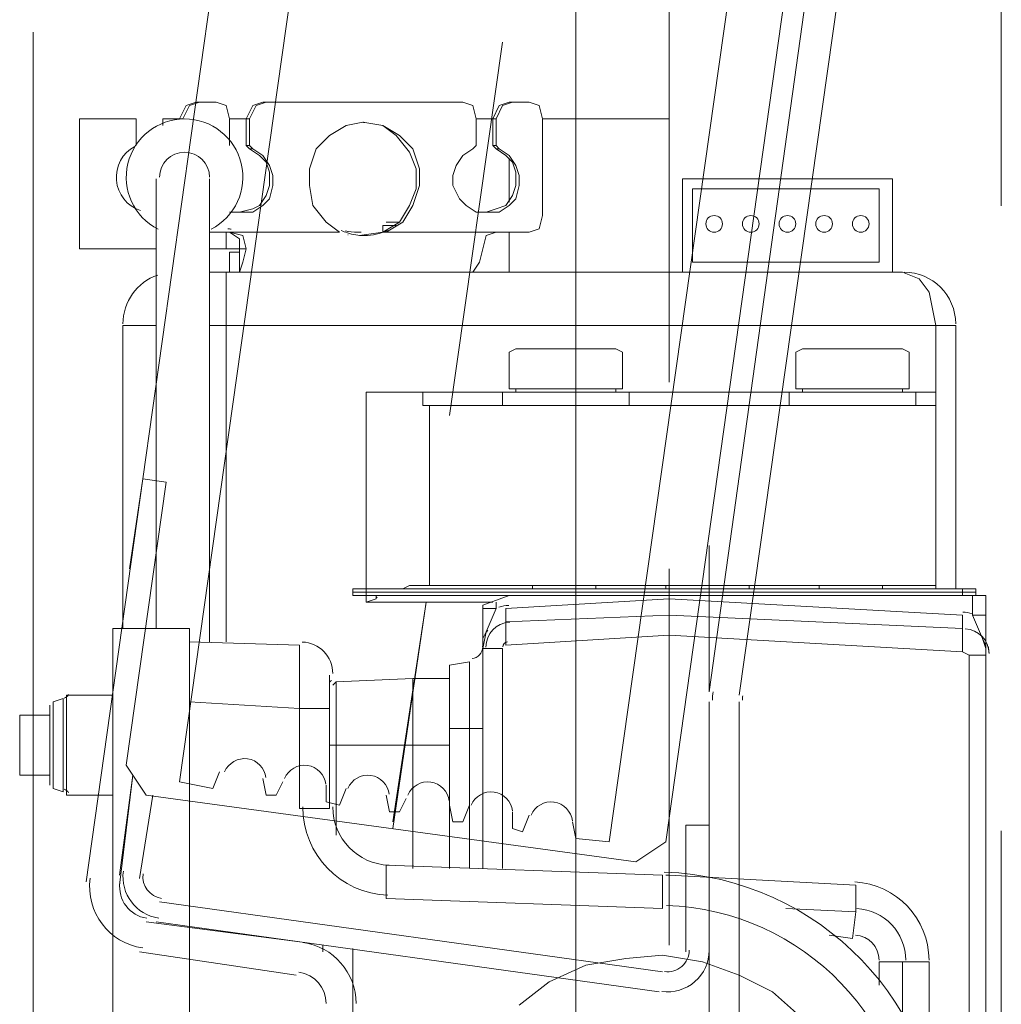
# Model space of a CAD drawing. Header units: millimetres. Extents: x 204754 to 495640, y -178579 to -98814.
# Tile 104 of 179: x 265211 to 265399, y -125153 to -124964. Entities that reach past the tile are written whole.
import ezdxf

# ---------------------------------------------------------------- set-up
doc = ezdxf.new("R2010")
doc.units = ezdxf.units.MM
doc.header["$MEASUREMENT"] = 0
doc.linetypes.add('Przerywana', pattern=[240, 120, -120])
doc.layers.get('0').update_dxf_attribs({"color": 252, "lineweight": 5})
doc.layers.add('Nowe_820-G Rysunki Obrazki_Nr_pióra__161', color=252, linetype='Continuous', lineweight=5)
doc.layers.add('Nowe_Nowe_220(1)-A Ściany zewnętrzne_Nr_pióra__103', color=252, linetype='Continuous', lineweight=5)

# ---------------------------------------------------------------- blocks, each defined once
blk = doc.blocks.new('podkład 20251118')
at = {"layer": 'Nowe_820-G Rysunki Obrazki_Nr_pióra__161', "color": 252, "linetype": 'Continuous', "lineweight": 5}
for p, q in [((265387.91, -124771.82), (265343.15, -125092.86)), ((265394.31, -124773.1), (265348.9, -125093.5)), ((265288.15, -124779.49), (265241.46, -125110.13)), ((265370.65, -124791), (265323.96, -125121.64)), ((265334.83, -125121.64), (265380.88, -124794.2)), ((265234.42, -125051.93), (265265.12, -124833.85)), ((265317.56, -124932.98), (265317.56, -124968.79)), ((265335.47, -125033.39), (265335.47, -124961.12)), ((265213.32, -124966.23), (265213.32, -125200.3)), ((265303.49, -124968.15), (265293.26, -125039.78)), ((265293.26, -125039.78), (265303.49, -124968.15)), ((265317.56, -124968.79), (265317.56, -125041.06)), ((265241.46, -124982.86), (265242.74, -124980.3)), ((265243.38, -124980.3), (265242.1, -124982.86)), ((265242.74, -124980.3), (265244.66, -124979.66)), ((265245.3, -124979.66), (265243.38, -124980.3)), ((265248.49, -124979.66), (265244.66, -124979.66)), ((265250.41, -124980.3), (265248.49, -124979.66)), ((265251.05, -124982.86), (265250.41, -124980.3)), ((265254.25, -124982.86), (265255.53, -124980.3)), ((265256.17, -124980.3), (265254.89, -124982.86)), ((265255.53, -124980.3), (265257.45, -124979.66)), ((265258.09, -124979.66), (265256.17, -124980.3)), ((265257.45, -124979.66), (265258.09, -124979.66)), ((265295.82, -124979.66), (265258.09, -124979.66)), ((265297.74, -124980.3), (265295.82, -124979.66)), ((265298.38, -124982.86), (265297.74, -124980.3)), ((265301.58, -124982.86), (265302.85, -124980.3)), ((265303.49, -124980.3), (265302.22, -124982.86)), ((265302.85, -124980.3), (265304.77, -124979.66)), ((265305.41, -124979.66), (265303.49, -124980.3)), ((265304.77, -124979.66), (265305.41, -124979.66)), ((265308.61, -124979.66), (265305.41, -124979.66)), ((265310.53, -124980.3), (265308.61, -124979.66)), ((265311.17, -124982.86), (265310.53, -124980.3)), ((265222.27, -124982.86), (265233.15, -124982.86)), ((265222.27, -125007.8), (265222.27, -124982.86)), ((265233.15, -124982.86), (265233.15, -124987.98)), ((265238.26, -124982.86), (265242.1, -124982.86)), ((265238.26, -124984.14), (265238.26, -124982.86)), ((265251.05, -124982.86), (265254.89, -124982.86)), ((265251.05, -124987.98), (265251.05, -124982.86)), ((265254.25, -124982.86), (265254.25, -124987.98)), ((265254.89, -124982.86), (265254.89, -124987.98)), ((265273.44, -124984.14), (265270.24, -124986.06)), ((265276.63, -124983.5), (265273.44, -124984.14)), ((265276.63, -124983.5), (265280.47, -124984.14)), ((265280.47, -124984.14), (265276.63, -124983.5)), ((265280.47, -124984.14), (265283.03, -124986.06)), ((265283.67, -124986.06), (265280.47, -124984.14)), ((265298.38, -124982.86), (265302.22, -124982.86)), ((265298.38, -124987.98), (265298.38, -124982.86)), ((265301.58, -124982.86), (265301.58, -124987.98)), ((265302.22, -124982.86), (265302.22, -124987.98)), ((265311.17, -124982.86), (265335.47, -124982.86)), ((265311.17, -125001.41), (265311.17, -124982.86)), ((265335.47, -125012.28), (265335.47, -124982.86)), ((265270.24, -124986.06), (265267.68, -124988.62)), ((265283.03, -124986.06), (265285.59, -124989.26)), ((265286.23, -124988.62), (265283.67, -124986.06)), ((265254.25, -124987.98), (265254.89, -124987.98)), ((265254.89, -124988.62), (265254.25, -124987.98)), ((265254.89, -124987.98), (265255.53, -124988.62)), ((265297.74, -124988.62), (265298.38, -124987.98)), ((265301.58, -124987.98), (265302.22, -124987.98)), ((265302.22, -124988.62), (265301.58, -124987.98)), ((265302.22, -124987.98), (265302.85, -124988.62)), ((265317.56, -124987.34), (265317.56, -125023.15)), ((265254.89, -124988.62), (265255.53, -124988.62)), ((265256.81, -124989.9), (265254.89, -124988.62)), ((265255.53, -124988.62), (265257.45, -124989.9)), ((265258.09, -124991.18), (265256.81, -124989.9)), ((265257.45, -124989.9), (265258.73, -124991.82)), ((265267.68, -124988.62), (265266.4, -124992.46)), ((265285.59, -124989.26), (265286.87, -124992.46)), ((265287.51, -124992.46), (265286.23, -124988.62)), ((265294.54, -124991.82), (265295.82, -124989.9)), ((265295.82, -124989.9), (265297.74, -124988.62)), ((265302.22, -124988.62), (265302.85, -124988.62)), ((265304.13, -124989.9), (265302.22, -124988.62)), ((265302.85, -124988.62), (265304.77, -124989.9)), ((265305.41, -124991.18), (265304.13, -124989.9)), ((265304.77, -124989.9), (265306.05, -124991.82)), ((265258.73, -124993.1), (265258.09, -124991.18)), ((265258.73, -124991.82), (265259.37, -124993.73)), ((265293.9, -124993.73), (265294.54, -124991.82)), ((265304.77, -124990.54), (265304.77, -124998.85)), ((265306.05, -124993.1), (265305.41, -124991.18)), ((265306.05, -124991.82), (265306.69, -124993.73)), ((265258.73, -124995.65), (265258.73, -124993.1)), ((265259.37, -124993.73), (265259.37, -124995.65)), ((265266.4, -124992.46), (265266.4, -124995.65)), ((265286.87, -124992.46), (265286.87, -124996.29)), ((265287.51, -124995.65), (265287.51, -124992.46)), ((265293.9, -124995.65), (265293.9, -124993.73)), ((265306.05, -124995.65), (265306.05, -124993.1)), ((265306.69, -124993.73), (265306.69, -124995.65)), ((265236.98, -125080.71), (265236.98, -124994.37)), ((265247.22, -125083.27), (265247.22, -124994.37)), ((265258.09, -124997.57), (265258.73, -124995.65)), ((265259.37, -124995.65), (265258.73, -124998.21)), ((265266.4, -124995.65), (265267.04, -124999.49)), ((265286.23, -124999.49), (265287.51, -124995.65)), ((265295.18, -124998.21), (265293.9, -124995.65)), ((265305.41, -124997.57), (265306.05, -124995.65)), ((265306.69, -124995.65), (265306.05, -124998.21)), ((265378.32, -124994.37), (265338.03, -124994.37)), ((265338.03, -124994.37), (265338.03, -125012.28)), ((265378.32, -125012.28), (265378.32, -124994.37)), ((265256.81, -124999.49), (265258.09, -124997.57)), ((265286.87, -124996.29), (265285.59, -124999.49)), ((265304.13, -124999.49), (265305.41, -124997.57)), ((265375.76, -124996.29), (265339.95, -124996.29)), ((265339.95, -124996.29), (265339.95, -125010.36)), ((265375.76, -125010.36), (265375.76, -124996.29)), ((265255.53, -125000.13), (265256.81, -124999.49)), ((265257.45, -124999.49), (265255.53, -125000.77)), ((265258.73, -124998.21), (265257.45, -124999.49)), ((265267.04, -124999.49), (265269.6, -125002.69)), ((265285.59, -124999.49), (265283.67, -125002.69)), ((265284.31, -125002.69), (265286.23, -124999.49)), ((265296.46, -124999.49), (265295.18, -124998.21)), ((265298.38, -125000.77), (265296.46, -124999.49)), ((265302.22, -125000.13), (265304.13, -124999.49)), ((265304.77, -124999.49), (265302.85, -125000.77)), ((265306.05, -124998.21), (265304.77, -124999.49)), ((265252.97, -125000.77), (265251.05, -125000.77)), ((265252.97, -125000.77), (265255.53, -125000.13)), ((265255.53, -125000.77), (265252.97, -125000.77)), ((265300.3, -125000.77), (265298.38, -125000.77)), ((265300.3, -125000.77), (265302.22, -125000.13)), ((265302.85, -125000.77), (265300.3, -125000.77)), ((265310.53, -125003.97), (265311.17, -125001.41)), ((265269.6, -125002.69), (265272.16, -125004.61)), ((265283.67, -125002.69), (265280.47, -125004.61)), ((265280.47, -125003.33), (265283.03, -125003.33)), ((265280.47, -125004.61), (265280.47, -125003.33)), ((265281.11, -125002.69), (265283.67, -125002.69)), ((265281.11, -125004.61), (265284.31, -125002.69)), ((265247.22, -125004.61), (265272.16, -125004.61)), ((265250.41, -125007.8), (265250.41, -125004.61)), ((265252.97, -125005.89), (265251.05, -125004.61)), ((265251.05, -125004.61), (265253.61, -125005.25)), ((265253.61, -125005.25), (265254.25, -125007.8)), ((265280.47, -125004.61), (265275.99, -125005.25)), ((265276.63, -125005.25), (265275.99, -125005.25)), ((265281.11, -125004.61), (265280.47, -125004.61)), ((265281.11, -125004.61), (265308.61, -125004.61)), ((265299.66, -125007.8), (265300.3, -125005.25)), ((265300.3, -125005.25), (265302.22, -125004.61)), ((265304.77, -125004.61), (265304.77, -125012.28)), ((265308.61, -125004.61), (265310.53, -125003.97)), ((265252.97, -125008.44), (265252.97, -125005.89)), ((265236.98, -125007.8), (265222.27, -125007.8)), ((265254.25, -125007.8), (265247.22, -125007.8)), ((265251.05, -125008.44), (265252.97, -125008.44)), ((265251.05, -125008.44), (265251.05, -125012.28)), ((265251.05, -125008.44), (265251.05, -125012.28)), ((265252.97, -125012.28), (265252.97, -125008.44)), ((265253.61, -125010.36), (265254.25, -125007.8)), ((265299.02, -125010.36), (265299.66, -125007.8)), ((265252.97, -125012.28), (265253.61, -125010.36)), ((265297.74, -125012.28), (265299.02, -125010.36)), ((265339.95, -125010.36), (265375.76, -125010.36)), ((265380.24, -125012.28), (265247.22, -125012.28)), ((265250.41, -125083.27), (265250.41, -125012.28)), ((265335.47, -125012.28), (265298.38, -125012.28)), ((265380.24, -125012.28), (265383.44, -125013.56)), ((265383.44, -125013.56), (265385.35, -125016.12)), ((265385.35, -125016.12), (265385.99, -125019.32)), ((265385.99, -125019.32), (265386.63, -125022.51)), ((265230.59, -125022.51), (265236.98, -125022.51)), ((265230.59, -125022.51), (265230.59, -125080.71)), ((265247.22, -125022.51), (265250.41, -125022.51)), ((265390.47, -125022.51), (265250.41, -125022.51)), ((265386.63, -125022.51), (265386.63, -125073.04)), ((265390.47, -125022.51), (265390.47, -125073.04)), ((265304.77, -125027.63), (265306.05, -125026.99)), ((265304.77, -125034.66), (265304.77, -125027.63)), ((265306.05, -125026.99), (265325.24, -125026.99)), ((265326.52, -125027.63), (265325.24, -125026.99)), ((265326.52, -125034.66), (265326.52, -125027.63)), ((265359.77, -125027.63), (265361.05, -125026.99)), ((265359.77, -125034.66), (265359.77, -125027.63)), ((265361.05, -125026.99), (265380.24, -125026.99)), ((265381.52, -125027.63), (265380.24, -125026.99)), ((265381.52, -125034.66), (265381.52, -125027.63)), ((265277.27, -125035.3), (265303.49, -125035.3)), ((265277.27, -125075.6), (265277.27, -125035.3)), ((265288.15, -125037.86), (265288.15, -125035.3)), ((265303.49, -125035.3), (265327.8, -125035.3)), ((265303.49, -125037.86), (265303.49, -125035.3)), ((265304.77, -125034.66), (265326.52, -125034.66)), ((265306.05, -125034.66), (265306.05, -125035.3)), ((265325.24, -125034.66), (265325.24, -125035.3)), ((265327.8, -125035.3), (265386.63, -125035.3)), ((265327.8, -125037.86), (265327.8, -125035.3)), ((265358.49, -125037.86), (265358.49, -125035.3)), ((265359.77, -125034.66), (265381.52, -125034.66)), ((265361.05, -125034.66), (265361.05, -125035.3)), ((265380.24, -125034.66), (265380.24, -125035.3)), ((265382.8, -125037.86), (265382.8, -125035.3)), ((265288.15, -125037.86), (265386.63, -125037.86)), ((265289.42, -125072.4), (265289.42, -125037.86)), ((265317.56, -125041.06), (265317.56, -125076.87)), ((265223.55, -125129.32), (265234.42, -125051.93)), ((265231.23, -125106.93), (265238.9, -125052.57)), ((265231.87, -125069.2), (265234.42, -125051.93)), ((265234.42, -125051.93), (265238.9, -125052.57)), ((265343.15, -125064.72), (265343.15, -125092.86)), ((265335.47, -125141.47), (265335.47, -125069.2)), ((265274.72, -125073.04), (265394.31, -125073.04)), ((265394.31, -125073.04), (265274.72, -125073.04)), ((265274.72, -125073.04), (265394.31, -125073.04)), ((265274.72, -125074.32), (265274.72, -125073.04)), ((265284.31, -125073.04), (265285.59, -125072.4)), ((265386.63, -125072.4), (265285.59, -125072.4)), ((265309.25, -125072.4), (265309.25, -125073.04)), ((265321.4, -125072.4), (265321.4, -125073.04)), ((265334.83, -125073.04), (265334.83, -125072.4)), ((265350.82, -125073.04), (265350.82, -125072.4)), ((265364.25, -125072.4), (265364.25, -125073.04)), ((265376.4, -125072.4), (265376.4, -125073.04)), ((265391.75, -125074.32), (265391.75, -125073.04)), ((265394.31, -125074.32), (265394.31, -125073.04)), ((265274.72, -125073.68), (265394.31, -125073.68)), ((265394.31, -125073.68), (265274.72, -125073.68)), ((265396.23, -125074.32), (265274.72, -125074.32)), ((265274.72, -125074.32), (265394.31, -125074.32)), ((265277.27, -125075.6), (265279.19, -125074.96)), ((265279.19, -125074.96), (265279.19, -125074.32)), ((265304.77, -125074.32), (265299.66, -125076.23)), ((265304.13, -125076.87), (265335.47, -125074.96)), ((265335.47, -125074.96), (265391.75, -125078.15)), ((265393.67, -125074.32), (265393.67, -125078.15)), ((265396.23, -125074.32), (265396.23, -125085.83)), ((265277.27, -125075.6), (265301.58, -125075.6)), ((265288.79, -125075.6), (265282.39, -125119.08)), ((265282.39, -125117.8), (265288.79, -125075.6)), ((265299.66, -125076.23), (265299.66, -125082.63)), ((265302.22, -125076.87), (265299.66, -125076.87)), ((265299.66, -125076.87), (265299.66, -125126.76)), ((265300.3, -125081.35), (265302.22, -125076.87)), ((265302.22, -125075.6), (265302.22, -125076.87)), ((265304.13, -125079.43), (265304.13, -125076.87)), ((265317.56, -125076.87), (265317.56, -125149.14)), ((265335.47, -125078.15), (265304.13, -125079.43)), ((265335.47, -125078.15), (265391.75, -125080.71)), ((265391.75, -125080.71), (265391.75, -125078.15)), ((265396.23, -125078.15), (265393.67, -125078.15)), ((265393.67, -125078.15), (265395.59, -125082.63)), ((265396.23, -125078.15), (265396.23, -125662.05)), ((265228.67, -125080.71), (265243.38, -125080.71)), ((265228.67, -125625.6), (265228.67, -125080.71)), ((265243.38, -125080.71), (265243.38, -125625.6)), ((265304.13, -125083.91), (265304.13, -125079.43)), ((265391.75, -125080.71), (265391.75, -125085.19)), ((265299.66, -125084.55), (265300.3, -125081.35)), ((265300.3, -125081.35), (265299.66, -125082.63)), ((265335.47, -125081.99), (265304.13, -125083.91)), ((265335.47, -125081.99), (265391.75, -125085.19)), ((265395.59, -125082.63), (265396.23, -125083.91)), ((265395.59, -125082.63), (265396.23, -125084.55)), ((265264.48, -125083.91), (265243.38, -125083.27)), ((265264.48, -125083.91), (265264.48, -125096.06)), ((265303.49, -125084.55), (265299.66, -125084.55)), ((265303.49, -125084.55), (265303.49, -125126.76)), ((265391.75, -125085.19), (265393.03, -125085.83)), ((265396.23, -125085.83), (265393.03, -125085.83)), ((265393.03, -125085.83), (265393.03, -125156.18)), ((265293.26, -125087.75), (265297.1, -125087.11)), ((265293.26, -125087.75), (265293.26, -125126.76)), ((265297.1, -125087.11), (265297.1, -125099.9)), ((265270.24, -125115.25), (265270.24, -125089.66)), ((265286.23, -125090.3), (265271.52, -125090.94)), ((265286.23, -125090.3), (265293.26, -125090.3)), ((265286.23, -125090.3), (265286.23, -125126.76)), ((265270.88, -125091.58), (265271.52, -125090.94)), ((265271.52, -125103.1), (265271.52, -125090.94)), ((265217.16, -125094.78), (265219.08, -125094.14)), ((265219.08, -125094.14), (265219.08, -125112.05)), ((265219.72, -125093.5), (265228.67, -125093.5)), ((265219.72, -125093.5), (265219.72, -125112.69)), ((265216.52, -125110.77), (265216.52, -125095.42)), ((265217.16, -125111.41), (265217.16, -125094.78)), ((265264.48, -125096.06), (265243.38, -125094.78)), ((265264.48, -125096.06), (265270.24, -125096.06)), ((265264.48, -125115.25), (265264.48, -125096.06)), ((265317.56, -125094.78), (265317.56, -125131.23)), ((265343.15, -125094.78), (265343.15, -125275.13)), ((265348.9, -125094.78), (265348.9, -125275.13)), ((265216.52, -125097.34), (265210.76, -125097.34)), ((265210.76, -125097.34), (265210.76, -125097.98)), ((265210.76, -125097.34), (265210.76, -125108.85)), ((265210.76, -125108.21), (265210.76, -125097.98)), ((265210.76, -125097.98), (265210.76, -125108.21)), ((265293.26, -125099.9), (265297.1, -125099.9)), ((265297.1, -125099.9), (265299.66, -125099.9)), ((265297.1, -125099.9), (265297.1, -125126.76)), ((265270.24, -125103.1), (265271.52, -125103.1)), ((265293.26, -125103.1), (265271.52, -125103.1)), ((265271.52, -125120.36), (265271.52, -125103.1)), ((265231.23, -125106.93), (265235.06, -125112.69)), ((265210.76, -125108.85), (265210.76, -125108.21)), ((265216.52, -125108.85), (265210.76, -125108.85)), ((265229.95, -125129.96), (265232.51, -125108.85)), ((265232.51, -125108.85), (265229.95, -125128.04)), ((265247.85, -125111.41), (265249.13, -125108.21)), ((265241.46, -125110.13), (265247.85, -125111.41)), ((265258.09, -125112.69), (265257.45, -125109.49)), ((265260.01, -125112.69), (265261.29, -125110.13)), ((265269.6, -125113.97), (265269.6, -125110.77)), ((265217.16, -125111.41), (265219.08, -125112.05)), ((265219.72, -125112.69), (265228.67, -125112.69)), ((265236.34, -125112.69), (265233.79, -125128.68)), ((265329.08, -125125.48), (265235.06, -125112.69)), ((265258.09, -125112.69), (265260.01, -125112.69)), ((265272.16, -125114.61), (265273.44, -125111.41)), ((265281.75, -125115.89), (265281.11, -125112.69)), ((265269.6, -125113.97), (265272.16, -125114.61)), ((265283.67, -125115.89), (265284.95, -125113.33)), ((265293.9, -125117.8), (265293.26, -125114.61)), ((265295.82, -125117.8), (265297.1, -125114.61)), ((265264.48, -125115.25), (265270.24, -125115.25)), ((265281.75, -125115.89), (265283.67, -125115.89)), ((265305.41, -125119.08), (265305.41, -125115.89)), ((265307.33, -125119.72), (265308.61, -125116.53)), ((265293.9, -125117.8), (265295.82, -125117.8)), ((265317.56, -125121), (265316.92, -125117.8)), ((265338.67, -125142.75), (265338.67, -125118.44)), ((265343.15, -125118.44), (265338.67, -125118.44)), ((265343.15, -125142.75), (265343.15, -125118.44)), ((265305.41, -125119.08), (265307.33, -125119.72)), ((265317.56, -125121), (265323.96, -125121.64)), ((265334.83, -125121.64), (265329.08, -125125.48)), ((265334.19, -125128.04), (265281.11, -125126.12)), ((265281.11, -125132.51), (265281.11, -125126.12)), ((265334.19, -125134.43), (265334.19, -125128.04)), ((265334.83, -125128.04), (265335.47, -125128.04)), ((265335.47, -125128.04), (265371.29, -125129.96)), ((265371.29, -125135.07), (265371.29, -125129.96)), ((265237.62, -125133.15), (265334.19, -125146.58)), ((265334.19, -125134.43), (265281.11, -125132.51)), ((265357.85, -125134.43), (265371.29, -125135.07)), ((265371.29, -125135.07), (265370.65, -125140.19)), ((265264.48, -125140.83), (265235.06, -125136.99)), ((265236.98, -125136.99), (265333.55, -125150.42)), ((265366.17, -125139.55), (265370.65, -125140.19)), ((265268.96, -125142.75), (265268.96, -125141.47)), ((265263.84, -125147.22), (265233.79, -125142.75)), ((265274.72, -125275.13), (265274.72, -125142.11)), ((265334.19, -125143.39), (265327.16, -125144.03)), ((265341.87, -125144.66), (265334.19, -125143.39)), ((265319.48, -125145.3), (265312.45, -125148.5)), ((265327.16, -125144.03), (265319.48, -125145.3)), ((265348.9, -125147.22), (265341.87, -125144.66)), ((265375.76, -125144.66), (265385.35, -125144.66)), ((265375.76, -125144.66), (265375.76, -125149.14)), ((265380.24, -125144.66), (265380.24, -125156.18)), ((265385.35, -125144.66), (265385.35, -125154.9)), ((265355.3, -125150.42), (265348.9, -125147.22)), ((265312.45, -125148.5), (265306.69, -125152.98)), ((265317.56, -125149.14), (265317.56, -125184.96)), ((265361.05, -125155.54), (265355.3, -125150.42))]:
    blk.add_line(p, q, dxfattribs=at)
for centre, radius, start, end in [((265242.42, -124994.06), 11.19, 89.9969, 166.476), ((265242.42, -124994.06), 11.2, 13.577, 89.9848), ((265276.89, -124979.91), 3.6, 266.5381, 268.5303), ((265276.69, -124987.61), 4.09, 86.715, 88.4699), ((265277.01, -124982.94), 0.587, 261.5195, 266.7402), ((265276.93, -124984.31), 0.79, 82.503, 86.3943), ((265236.03, -124994.06), 6.72, 118.0229, 184.9797), ((265242.42, -124994.05), 4.8, 90, 180), ((265242.42, -124994.05), 4.8, 360, 90), ((265242.41, -124994.06), 11.19, 166.4676, 242.9749), ((265242.41, -124994.05), 11.2, 297.094, 13.5219), ((265236.01, -124994.06), 6.7, 184.9436, 252.0929), ((265344.11, -125003.01), 1.6, 90.0462, 179.9538), ((265344.1, -125003.01), 1.6, 0.0462, 89.9538), ((265351.14, -125003.01), 1.6, 90.0462, 179.9538), ((265351.14, -125003.01), 1.6, 0.0462, 89.9538), ((265358.18, -125003.01), 1.6, 90.0462, 179.9538), ((265358.17, -125003.01), 1.6, 0.0462, 89.9538), ((265365.21, -125003.01), 1.6, 90.0462, 179.9538), ((265365.21, -125003.01), 1.6, 0.0462, 89.9538), ((265372.25, -125003.01), 1.6, 90.0462, 179.9538), ((265372.24, -125003.01), 1.6, 0.0462, 89.9538), ((265344.11, -125003.01), 1.6, 180.0462, 269.9538), ((265344.1, -125003.01), 1.6, 270.0462, 359.9538), ((265351.14, -125003.01), 1.6, 180.0462, 269.9538), ((265351.14, -125003.01), 1.6, 270.0462, 359.9538), ((265358.18, -125003.01), 1.6, 180.0462, 269.9538), ((265358.17, -125003.01), 1.6, 270.0462, 359.9538), ((265365.21, -125003.01), 1.6, 180.0462, 269.9538), ((265365.21, -125003.01), 1.6, 270.0462, 359.9538), ((265372.25, -125003.01), 1.6, 180.0462, 269.9538), ((265372.24, -125003.01), 1.6, 270.0462, 359.9538), ((265250.75, -125006.81), 2.85, 77.3264, 90.3077), ((265277.01, -124994.63), 10.63, 244.8701, 251.706), ((265254.13, -125137.93), 134.93, 81.5964, 81.832), ((265276.94, -124994.79), 10.46, 251.8154, 269.9895), ((265273.77, -125005.34), 0.253, 81.1501, 88.7665), ((265276.35, -124983.16), 21.45, 263.1171, 269.9247), ((265273.84, -125004.9), 0.19, 260.7968, 268.4085), ((265276.95, -124994.69), 10.55, 269.9935, 294.9625), ((265240.5, -125022.19), 9.91, 109.0801, 180.005), ((265380.56, -125022.19), 9.91, 0, 90), ((265284.44, -125085.5), 11.95, 115.7468, 116.4441), ((265274.06, -125063.98), 11.95, 295.7468, 296.4441), ((265305.13, -125084.44), 8.21, 93.1877, 106.6256), ((265391.42, -125085.62), 8.1, 74.0982, 86.9217), ((265305.09, -125084.23), 4.8, 92.9757, 180.4759), ((265304.4, -125083.16), 4.36, 151.8676, 155.6378), ((265293, -125077.14), 8.53, 332.3173, 333.2746), ((265392.07, -125085.51), 4.8, 359.993, 86.999), ((265264.81, -125089.34), 6.07, 359.9831, 88.0211), ((265297.43, -125084.23), 2.23, 274.8729, 0.1311), ((265293.88, -125083.9), 5.79, 358.2427, 359.7471), ((265305.44, -125084.25), 5.79, 178.2427, 179.7471), ((265304.46, -125084.23), 0.962, 93.0043, 179.9333), ((265390.15, -125085.5), 6.72, 0.0362, 11.199), ((265271.8, -125092.55), 2.22, 122.4728, 131.6122), ((265218.76, -125092.55), 1.59, 289.6743, 330.0794), ((265355.22, -125094.45), 11.44, 171.7888, 180.0663), ((265356.02, -125094.48), 6.48, 172.2843, 179.8006), ((265253.93, -125109.81), 4.15, 81.8914, 157.0147), ((265253.93, -125109.81), 4.15, 6.9858, 81.9896), ((265265.45, -125111.09), 4.16, 82.1231, 156.9474), ((265265.43, -125111.09), 4.17, 7.0457, 81.9312), ((265277.59, -125113), 4.15, 81.8914, 157.0147), ((265277.6, -125113.01), 4.15, 6.9858, 81.9896), ((265289.11, -125114.3), 4.17, 82.1045, 156.9066), ((265289.1, -125114.29), 4.16, 7.0141, 81.8767), ((265218.76, -125113), 1.59, 29.9206, 70.3257), ((265301.25, -125116.2), 4.15, 81.9096, 157.0559), ((265301.26, -125116.21), 4.16, 7.0176, 82.0439), ((265282.07, -125114.93), 16.95, 180.004, 267.9968), ((265282.07, -125114.92), 11.2, 180.013, 267.9875), ((265312.78, -125118.13), 4.17, 82.1045, 156.9066), ((265312.76, -125118.13), 4.16, 7.0141, 81.8767), ((265238.59, -125128.35), 8, 172.0331, 261.955), ((265238.58, -125128.36), 4.16, 171.9727, 261.9542), ((265332.59, -125182.72), 55.32, 359.999, 88.0007), ((265236.03, -125130.27), 11.84, 172.0244, 261.9781), ((265236.03, -125130.27), 6.08, 172.0501, 261.9599), ((265370.33, -125144.34), 15.02, 359.9873, 87.0066), ((265333.24, -125182.72), 48.92, 359.9989, 88.006), ((265370.97, -125144.34), 9.91, 359.9753, 87.0173), ((265370.96, -125144.34), 4.8, 359.993, 86.999), ((265263.52, -125152.66), 11.83, 0.0037, 82.0054), ((265335.13, -125142.42), 4.18, 311.1509, 359.9173), ((265335.15, -125142.43), 7.99, 310.9888, 0.0013), ((265263.52, -125152.66), 6.07, 359.9815, 81.9939), ((265335.16, -125142.42), 4.16, 261.9164, 310.9226), ((265335.16, -125142.43), 7.99, 261.9523, 311.0139)]:
    blk.add_arc(centre, radius, start, end, dxfattribs=at)
at = {"layer": 'Nowe_Nowe_220(1)-A Ściany zewnętrzne_Nr_pióra__103', "color": 252, "linetype": 'Przerywana', "lineweight": 5}
blk.add_line((265399.23, -126199.52), (265399.23, -123884.52), dxfattribs=at)

msp = doc.modelspace()

# ---------------------------------------------------------------- block references
msp.add_blockref('podkład 20251118', (0, 0))

doc.saveas('drawing.dxf')
